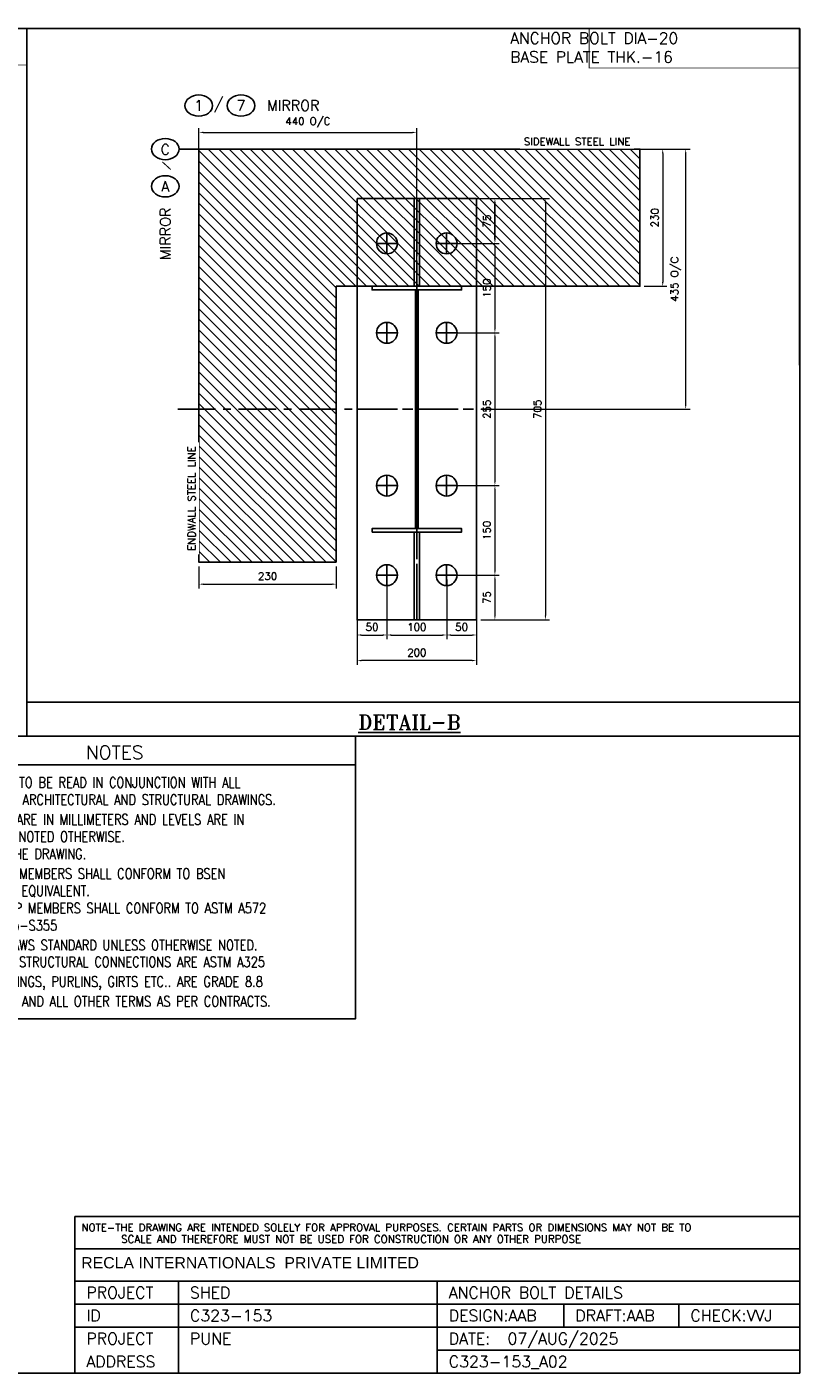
# Model space of a CAD drawing. Extents: x 1452 to 4639, y 1337 to 3593.
# Tile 3 of 3: x 3344 to 4639, y 1337 to 3593. Entities that reach past the tile are written whole.
import ezdxf
from ezdxf.enums import TextEntityAlignment as Align

# ---------------------------------------------------------------- set-up
doc = ezdxf.new("R2010")
doc.units = 0
doc.header["$MEASUREMENT"] = 0
doc.linetypes.add('CENTER', pattern=[5.08, 3.175, -0.635, 0.635, -0.635])
doc.linetypes.add('CONTIN', pattern=[0, 0, 0])
doc.layers.get('0').update_dxf_attribs({"linetype": 'CONTIN'})
doc.layers.get('Defpoints').update_dxf_attribs({"linetype": 'CONTINUOUS'})
for name, color, linetype in [('11', 4, 'CONTIN'), ('14', 7, 'CONTIN'), ('18', 5, 'CONTIN'), ('22', 7, 'CONTIN'), ('FRAMES', 1, 'CONTINUOUS'), ('Text', 4, 'CONTINUOUS'), ('Text_Romant', 3, 'CONTINUOUS')]:
    doc.layers.add(name, color=color, linetype=linetype)
doc.styles.add('ARIAL', font='ARIAL.TTF')
doc.styles.add('ROMANS', font='ROMANS')
doc.styles.add('ROMANT', font='romant.shx')
doc.styles.add('SIMPLEX', font='SIMPLEX')
doc.styles.add('T', font='simplex.shx', dxfattribs={"width": 0.8})
doc.dimstyles.new('LDK_5', dxfattribs={"dimscale": 7.142, "dimtxt": 1.75, "dimasz": 1, "dimexe": 1, "dimexo": 1, "dimgap": 1, "dimtad": 1, "dimdec": 0, "dimzin": 0, "dimdsep": 46, "dimtxsty": 'SIMPLEX', "dimcen": 1, "dimclrd": 6, "dimclre": 6, "dimclrt": 7, "dimadec": 0, "dimazin": 0, "dimtfac": 1, "dimtdec": 0, "dimtofl": 0, "dimtmove": 0, "dimatfit": 3, "dimfxl": 1, "dimtolj": 1, "dimtzin": 0, "dimlwd": 0, "dimlwe": 0, "dimarcsym": 1})

# ---------------------------------------------------------------- blocks, each defined once
blk = doc.blocks.new('*D420420420420420420420420420420420420420420420')
at = {"color": 6, "linetype": 'Continuous', "lineweight": 0}
for p, q in [((3632.3, 2688.7), (3632.3, 2651.9)), ((3862.3, 2688.7), (3862.3, 2651.9)), ((3639.4, 2659.1), (3855.1, 2659.1))]:
    blk.add_line(p, q, dxfattribs=at)
at = {"color": 6, "linetype": 'Continuous'}
for points in [[(3639.4, 2660.3), (3639.4, 2657.9), (3632.3, 2659.1)], [(3855.1, 2657.9), (3855.1, 2660.3), (3862.3, 2659.1)]]:
    blk.add_solid(points, dxfattribs=at)
at = {"layer": 'Defpoints', "color": 0, "linetype": 'Continuous'}
for p in [(3632.3, 2695.8), (3862.3, 2695.8), (3862.3, 2659.1)]:
    blk.add_point(p, dxfattribs=at)
at = {"color": 7, "linetype": 'Continuous', "insert": (3747.3, 2672.5), "char_height": 12.5, "attachment_point": 5, "style": 'SIMPLEX'}
blk.add_mtext('\\A1;230', dxfattribs=at)
blk = doc.blocks.new('*D423423423423423423423423423423423423423423423')
at = {"color": 6, "linetype": 'Continuous', "lineweight": 0}
for p, q in [((4378, 3388.3), (4416.3, 3388.3)), ((4409.2, 3381.2), (4409.2, 3165.4)), ((4378, 3158.3), (4416.3, 3158.3))]:
    blk.add_line(p, q, dxfattribs=at)
at = {"color": 6, "linetype": 'Continuous'}
for points in [[(4410.4, 3381.2), (4408, 3381.2), (4409.2, 3388.3)], [(4408, 3165.4), (4410.4, 3165.4), (4409.2, 3158.3)]]:
    blk.add_solid(points, dxfattribs=at)
at = {"layer": 'Defpoints', "color": 0, "linetype": 'Continuous'}
for p in [(4370.9, 3388.3), (4370.9, 3158.3), (4409.2, 3158.3)]:
    blk.add_point(p, dxfattribs=at)
at = {"color": 7, "linetype": 'Continuous', "insert": (4395.8, 3273.3), "char_height": 12.5, "attachment_point": 5, "rotation": 90, "style": 'SIMPLEX'}
blk.add_mtext('\\A1;230', dxfattribs=at)
blk = doc.blocks.new('*D506502502502502502502502502502502')
at = {"color": 6, "linetype": 'Continuous', "lineweight": 0}
for p, q in [((3632.3, 2702.9), (3632.3, 3423.5)), ((3639.4, 3416.3), (3990.1, 3416.3)), ((3997.3, 2702.9), (3997.3, 3423.5))]:
    blk.add_line(p, q, dxfattribs=at)
at = {"color": 6, "linetype": 'Continuous'}
for points in [[(3639.4, 3417.5), (3639.4, 3415.2), (3632.3, 3416.3)], [(3990.1, 3415.2), (3990.1, 3417.5), (3997.3, 3416.3)]]:
    blk.add_solid(points, dxfattribs=at)
at = {"layer": 'Defpoints', "color": 0, "linetype": 'Continuous'}
for p in [(3997.3, 3416.3), (3632.3, 2695.8), (3997.3, 2695.8)]:
    blk.add_point(p, dxfattribs=at)
at = {"color": 7, "linetype": 'Continuous', "insert": (3814.8, 3433), "char_height": 12.498, "attachment_point": 5, "style": 'SIMPLEX'}
blk.add_mtext('\\A1;440 O/C', dxfattribs=at)
blk = doc.blocks.new('CZJBF')
at = {"linetype": 'Continuous'}
for points in [[(66986.4, 40005.8), (67136.4, 40005.8), (67136.4, 39999.8), (66986.4, 39999.8)], [(67058.9, 39999.8), (67063.9, 39999.8), (67063.9, 39599.8), (67058.9, 39599.8)], [(66986.4, 39593.8), (67136.4, 39593.8), (67136.4, 39599.8), (66986.4, 39599.8)]]:
    blk.add_lwpolyline(points, close=True, dxfattribs=at)
blk = doc.blocks.new('BXDCH')
at = {"linetype": 'Continuous'}
for p, q in [((66050.5, 40031.7), (66050.5, 40051.7)), ((66040.5, 40041.7), (66060.5, 40041.7))]:
    blk.add_line(p, q, dxfattribs=at)
blk.add_circle((66050.5, 40041.7), 10, dxfattribs=at)
blk = doc.blocks.new('XVGIZD')
at = {"color": 8, "linetype": 'CENTER', "ltscale": 20}
for p, q in [((65784.1, 39422.5), (65784.1, 40128.5)), ((65684.1, 39775.5), (65884.1, 39775.5))]:
    blk.add_line(p, q, dxfattribs=at)
at = {"linetype": 'Continuous'}
blk.add_lwpolyline([(65684.1, 40128.5), (65884.1, 40128.5), (65884.1, 39422.5), (65684.1, 39422.5)], close=True, dxfattribs=at)
at = {"linetype": 'Continuous', "xscale": 1.75, "yscale": 1.75, "zscale": 1.75}
for p in [(-49854.3, -30019.5), (-49754.3, -30019.5), (-49854.3, -30169.5), (-49754.3, -30169.5), (-49854.3, -30425.5), (-49754.3, -30425.5), (-49854.3, -30575.5), (-49754.3, -30575.5)]:
    blk.add_blockref('BXDCH', p, dxfattribs=at)
at = {"linetype": 'Continuous'}
blk.add_blockref('CZJBF', (-1277.2, -24.3), dxfattribs=at)
blk = doc.blocks.new('*D543543543543543543543543543543')
at = {"color": 6, "linetype": 'Continuous', "lineweight": 0}
for p, q in [((4104.4, 3305.3), (4219.8, 3305.3)), ((4212.7, 3298.2), (4212.7, 2606.4)), ((4104.4, 2599.3), (4219.8, 2599.3))]:
    blk.add_line(p, q, dxfattribs=at)
at = {"color": 6, "linetype": 'Continuous'}
for points in [[(4213.9, 3298.2), (4211.5, 3298.2), (4212.7, 3305.3)], [(4211.5, 2606.4), (4213.9, 2606.4), (4212.7, 2599.3)]]:
    blk.add_solid(points, dxfattribs=at)
at = {"layer": 'Defpoints', "color": 0, "linetype": 'Continuous'}
for p in [(4097.3, 3305.3), (4097.3, 2599.3), (4212.7, 2599.3)]:
    blk.add_point(p, dxfattribs=at)
at = {"color": 7, "linetype": 'Continuous', "insert": (4199.3, 2952.3), "char_height": 12.5, "attachment_point": 5, "rotation": 90, "style": 'SIMPLEX'}
blk.add_mtext('\\A1;705', dxfattribs=at)
blk = doc.blocks.new('*D544544544544544544544544544544')
at = {"color": 6, "linetype": 'Continuous', "lineweight": 0}
for p, q in [((4063, 3305.3), (4135.2, 3305.3)), ((4128.1, 3298.2), (4128.1, 3237.4)), ((4054.4, 3230.3), (4135.2, 3230.3))]:
    blk.add_line(p, q, dxfattribs=at)
at = {"color": 6, "linetype": 'Continuous'}
for points in [[(4129.3, 3298.2), (4126.9, 3298.2), (4128.1, 3305.3)], [(4126.9, 3237.4), (4129.3, 3237.4), (4128.1, 3230.3)]]:
    blk.add_solid(points, dxfattribs=at)
at = {"layer": 'Defpoints', "color": 0, "linetype": 'Continuous'}
for p in [(4055.9, 3305.3), (4047.3, 3230.3), (4128.1, 3230.3)]:
    blk.add_point(p, dxfattribs=at)
at = {"color": 7, "linetype": 'Continuous', "insert": (4114.7, 3267.8), "char_height": 12.5, "attachment_point": 5, "rotation": 90, "style": 'SIMPLEX'}
blk.add_mtext('\\A1;75', dxfattribs=at)
blk = doc.blocks.new('*D545545545545545545545545545545')
at = {"color": 6, "linetype": 'Continuous', "lineweight": 0}
for p, q in [((4054.4, 3230.3), (4135.2, 3230.3)), ((4128.1, 3223.2), (4128.1, 3087.4)), ((4054.4, 3080.3), (4135.2, 3080.3))]:
    blk.add_line(p, q, dxfattribs=at)
at = {"color": 6, "linetype": 'Continuous'}
for points in [[(4129.3, 3223.2), (4126.9, 3223.2), (4128.1, 3230.3)], [(4126.9, 3087.4), (4129.3, 3087.4), (4128.1, 3080.3)]]:
    blk.add_solid(points, dxfattribs=at)
at = {"layer": 'Defpoints', "color": 0, "linetype": 'Continuous'}
for p in [(4047.3, 3230.3), (4047.3, 3080.3), (4128.1, 3080.3)]:
    blk.add_point(p, dxfattribs=at)
at = {"color": 7, "linetype": 'Continuous', "insert": (4114.7, 3155.3), "char_height": 12.5, "attachment_point": 5, "rotation": 90, "style": 'SIMPLEX'}
blk.add_mtext('\\A1;150', dxfattribs=at)
blk = doc.blocks.new('*D546546546546546546546546546546')
at = {"color": 6, "linetype": 'Continuous', "lineweight": 0}
for p, q in [((4054.4, 3080.3), (4135.2, 3080.3)), ((4128.1, 3073.2), (4128.1, 2831.4)), ((4054.4, 2824.3), (4135.2, 2824.3))]:
    blk.add_line(p, q, dxfattribs=at)
at = {"color": 6, "linetype": 'Continuous'}
for points in [[(4129.3, 3073.2), (4126.9, 3073.2), (4128.1, 3080.3)], [(4126.9, 2831.4), (4129.3, 2831.4), (4128.1, 2824.3)]]:
    blk.add_solid(points, dxfattribs=at)
at = {"layer": 'Defpoints', "color": 0, "linetype": 'Continuous'}
for p in [(4047.3, 3080.3), (4047.3, 2824.3), (4128.1, 2824.3)]:
    blk.add_point(p, dxfattribs=at)
at = {"color": 7, "linetype": 'Continuous', "insert": (4114.7, 2952.3), "char_height": 12.5, "attachment_point": 5, "rotation": 90, "style": 'SIMPLEX'}
blk.add_mtext('\\A1;255', dxfattribs=at)
blk = doc.blocks.new('*D547547547547547547547547547547')
at = {"color": 6, "linetype": 'Continuous', "lineweight": 0}
for p, q in [((4054.4, 2824.3), (4135.2, 2824.3)), ((4128.1, 2817.2), (4128.1, 2681.4)), ((4054.4, 2674.3), (4135.2, 2674.3))]:
    blk.add_line(p, q, dxfattribs=at)
at = {"color": 6, "linetype": 'Continuous'}
for points in [[(4129.3, 2817.2), (4126.9, 2817.2), (4128.1, 2824.3)], [(4126.9, 2681.4), (4129.3, 2681.4), (4128.1, 2674.3)]]:
    blk.add_solid(points, dxfattribs=at)
at = {"layer": 'Defpoints', "color": 0, "linetype": 'Continuous'}
for p in [(4047.3, 2824.3), (4047.3, 2674.3), (4128.1, 2674.3)]:
    blk.add_point(p, dxfattribs=at)
at = {"color": 7, "linetype": 'Continuous', "insert": (4114.7, 2749.3), "char_height": 12.5, "attachment_point": 5, "rotation": 90, "style": 'SIMPLEX'}
blk.add_mtext('\\A1;150', dxfattribs=at)
blk = doc.blocks.new('*D548548548548548548548548548548')
at = {"color": 6, "linetype": 'Continuous', "lineweight": 0}
for p, q in [((4081.3, 3305.3), (4135.2, 3305.3)), ((4128.1, 3237.4), (4128.1, 3298.2)), ((4054.4, 3230.3), (4135.2, 3230.3))]:
    blk.add_line(p, q, dxfattribs=at)
at = {"color": 6, "linetype": 'Continuous'}
for points in [[(4129.3, 3298.2), (4126.9, 3298.2), (4128.1, 3305.3)], [(4126.9, 3237.4), (4129.3, 3237.4), (4128.1, 3230.3)]]:
    blk.add_solid(points, dxfattribs=at)
at = {"layer": 'Defpoints', "color": 0, "linetype": 'Continuous'}
for p in [(4074.2, 3305.3), (4128.1, 3305.3), (4047.3, 3230.3)]:
    blk.add_point(p, dxfattribs=at)
at = {"color": 7, "linetype": 'Continuous', "insert": (4114.7, 3267.8), "char_height": 12.5, "attachment_point": 5, "rotation": 90, "style": 'SIMPLEX'}
blk.add_mtext('\\A1;75', dxfattribs=at)
blk = doc.blocks.new('*D549549549549549549549549549549')
at = {"color": 6, "linetype": 'Continuous', "lineweight": 0}
for p, q in [((3897.3, 2592.2), (3897.3, 2523.9)), ((4097.3, 2592.2), (4097.3, 2523.9)), ((4090.1, 2531), (3904.4, 2531))]:
    blk.add_line(p, q, dxfattribs=at)
at = {"color": 6, "linetype": 'Continuous'}
for points in [[(3904.4, 2532.2), (3904.4, 2529.8), (3897.3, 2531)], [(4090.1, 2529.8), (4090.1, 2532.2), (4097.3, 2531)]]:
    blk.add_solid(points, dxfattribs=at)
at = {"layer": 'Defpoints', "color": 0, "linetype": 'Continuous'}
for p in [(3897.3, 2599.3), (4097.3, 2599.3), (3897.3, 2531)]:
    blk.add_point(p, dxfattribs=at)
at = {"color": 7, "linetype": 'Continuous', "insert": (3997.3, 2544.4), "char_height": 12.5, "attachment_point": 5, "style": 'SIMPLEX'}
blk.add_mtext('\\A1;200', dxfattribs=at)
blk = doc.blocks.new('*D550550550550550550550550550550')
at = {"color": 6, "linetype": 'Continuous', "lineweight": 0}
for p, q in [((3897.3, 2667.2), (3897.3, 2566.8)), ((3947.3, 2667.2), (3947.3, 2566.8)), ((3904.4, 2573.9), (3940.1, 2573.9))]:
    blk.add_line(p, q, dxfattribs=at)
at = {"color": 6, "linetype": 'Continuous'}
for points in [[(3904.4, 2575.1), (3904.4, 2572.7), (3897.3, 2573.9)], [(3940.1, 2572.7), (3940.1, 2575.1), (3947.3, 2573.9)]]:
    blk.add_solid(points, dxfattribs=at)
at = {"layer": 'Defpoints', "color": 0, "linetype": 'Continuous'}
for p in [(3897.3, 2674.3), (3947.3, 2674.3), (3947.3, 2573.9)]:
    blk.add_point(p, dxfattribs=at)
at = {"color": 7, "linetype": 'Continuous', "insert": (3922.3, 2587.3), "char_height": 12.5, "attachment_point": 5, "style": 'SIMPLEX'}
blk.add_mtext('\\A1;50', dxfattribs=at)
blk = doc.blocks.new('*D551551551551551551551551551551')
at = {"color": 6, "linetype": 'Continuous', "lineweight": 0}
for p, q in [((3947.3, 2667.2), (3947.3, 2566.8)), ((4047.3, 2667.2), (4047.3, 2566.8)), ((3954.4, 2573.9), (4040.1, 2573.9))]:
    blk.add_line(p, q, dxfattribs=at)
at = {"color": 6, "linetype": 'Continuous'}
for points in [[(3954.4, 2575.1), (3954.4, 2572.7), (3947.3, 2573.9)], [(4040.1, 2572.7), (4040.1, 2575.1), (4047.3, 2573.9)]]:
    blk.add_solid(points, dxfattribs=at)
at = {"layer": 'Defpoints', "color": 0, "linetype": 'Continuous'}
for p in [(3947.3, 2674.3), (4047.3, 2674.3), (4047.3, 2573.9)]:
    blk.add_point(p, dxfattribs=at)
at = {"color": 7, "linetype": 'Continuous', "insert": (3997.3, 2587.3), "char_height": 12.5, "attachment_point": 5, "style": 'SIMPLEX'}
blk.add_mtext('\\A1;100', dxfattribs=at)
blk = doc.blocks.new('*D552552552552552552552552552552')
at = {"color": 6, "linetype": 'Continuous', "lineweight": 0}
for p, q in [((4047.3, 2667.2), (4047.3, 2566.8)), ((4097.3, 2667.2), (4097.3, 2566.8)), ((4054.4, 2573.9), (4090.1, 2573.9))]:
    blk.add_line(p, q, dxfattribs=at)
at = {"color": 6, "linetype": 'Continuous'}
for points in [[(4054.4, 2575.1), (4054.4, 2572.7), (4047.3, 2573.9)], [(4090.1, 2572.7), (4090.1, 2575.1), (4097.3, 2573.9)]]:
    blk.add_solid(points, dxfattribs=at)
at = {"layer": 'Defpoints', "color": 0, "linetype": 'Continuous'}
for p in [(4047.3, 2674.3), (4097.3, 2674.3), (4097.3, 2573.9)]:
    blk.add_point(p, dxfattribs=at)
at = {"color": 7, "linetype": 'Continuous', "insert": (4072.3, 2587.3), "char_height": 12.5, "attachment_point": 5, "style": 'SIMPLEX'}
blk.add_mtext('\\A1;50', dxfattribs=at)
blk = doc.blocks.new('*D553553553553553553553553553553')
at = {"color": 6, "linetype": 'Continuous', "lineweight": 0}
for p, q in [((4120.9, 2674.3), (4120.9, 2674.3)), ((4128.1, 2667.2), (4128.1, 2606.4)), ((4120.9, 2599.3), (4120.9, 2599.3))]:
    blk.add_line(p, q, dxfattribs=at)
at = {"color": 6, "linetype": 'Continuous'}
for points in [[(4129.3, 2667.2), (4126.9, 2667.2), (4128.1, 2674.3)], [(4126.9, 2606.4), (4129.3, 2606.4), (4128.1, 2599.3)]]:
    blk.add_solid(points, dxfattribs=at)
at = {"layer": 'Defpoints', "color": 0, "linetype": 'Continuous'}
for p in [(4128.1, 2674.3), (4128.1, 2599.3), (4128.1, 2599.3)]:
    blk.add_point(p, dxfattribs=at)
at = {"color": 7, "linetype": 'Continuous', "insert": (4114.7, 2636.8), "char_height": 12.5, "attachment_point": 5, "rotation": 90, "style": 'SIMPLEX'}
blk.add_mtext('\\A1;75', dxfattribs=at)
blk = doc.blocks.new('*D554554554554554554554554554554')
at = {"color": 6, "linetype": 'Continuous', "lineweight": 0}
for p, q in [((4104.4, 3388.3), (4454.9, 3388.3)), ((4447.7, 2959.4), (4447.7, 3381.2)), ((4104.4, 2952.3), (4454.9, 2952.3))]:
    blk.add_line(p, q, dxfattribs=at)
at = {"color": 6, "linetype": 'Continuous'}
for points in [[(4448.9, 3381.2), (4446.5, 3381.2), (4447.7, 3388.3)], [(4446.5, 2959.4), (4448.9, 2959.4), (4447.7, 2952.3)]]:
    blk.add_solid(points, dxfattribs=at)
at = {"layer": 'Defpoints', "color": 0, "linetype": 'Continuous'}
for p in [(4097.3, 3388.3), (4447.7, 3388.3), (4097.3, 2952.3)]:
    blk.add_point(p, dxfattribs=at)
at = {"color": 7, "linetype": 'Continuous', "insert": (4431, 3170.3), "char_height": 12.498, "attachment_point": 5, "rotation": 90, "style": 'SIMPLEX'}
blk.add_mtext('\\A1;435 O/C', dxfattribs=at)
blk = doc.blocks.new('GHO')
at = {"color": 1, "linetype": 'ByBlock', "lineweight": -2}
for p, q in [((72052.3, 36331.3), (72052.3, 36379.8)), ((72052.3, 36331.4), (72052.3, 35906.1))]:
    blk.add_line(p, q, dxfattribs=at)
at = {"color": 1, "linetype": 'Continuous'}
blk.add_line((72052.3, 36331.4), (71285.6, 36331.3), dxfattribs=at)
blk.add_lwpolyline([(71285.8, 35906.1), (72052.3, 35906.1), (72052.3, 36379.8), (71285.8, 36379.8)], close=True, dxfattribs=at)
at = {"layer": '18', "color": 1, "style": 'SIMPLEX'}
blk.add_text('NOTES', height=22.73, dxfattribs=at).set_placement((71648.9, 36352.3), align=Align.MIDDLE)
at = {"layer": 'Text', "color": 4, "lineweight": 13, "style": 'T', "width": 0.8}
for s, p in [('1. THIS DRAWING IS TO BE READ IN CONJUNCTION WITH ALL', (71295.1, 36293.3)), ('OTHER RELEVANT ARCHITECTURAL AND STRUCTURAL DRAWINGS.', (71325.3, 36264.4)), ('2. ALL DIMENSIONS ARE IN MILLIMETERS AND LEVELS ARE IN', (71295.1, 36231.3)), ('METERS UNLESS NOTED OTHERWISE.', (71325.3, 36202.4)), ('3. DO NOT SCALE THE DRAWING.', (71295.5, 36173.5)), ('4. ALL HOT ROLLED MEMBERS SHALL CONFORM TO BSEN ', (71295.1, 36140.5)), ('10025-S275 OR EQUIVALENT.', (71324.2, 36111.6)), ('5. ALL THE BUILT UP MEMBERS SHALL CONFORM TO ASTM A572', (71295.9, 36082.7)), (' OR BSEN 10025-S355', (71325.3, 36053.8)), ('6. ALL WELDS ARE AWS STANDARD UNLESS OTHERWISE NOTED.', (71295.1, 36020.7)), ('7. BOLTS FOR MAIN STRUCTURAL CONNECTIONS ARE ASTM A325', (71295.1, 35992.5)), ('8. BOLTS FOR BRACINGS, PURLINS, GIRTS ETC.. ARE GRADE 8.8', (71295.1, 35959.5)), ('9. PAINTING SYSTEM AND ALL OTHER TERMS AS PER CONTRACTS.', (71295.1, 35926.4))]:
    blk.add_text(s, height=17.486, dxfattribs=at).set_placement(p)

msp = doc.modelspace()

# ---------------------------------------------------------------- hatches: boundary and pattern name
at = {"linetype": 'Continuous'}
h = msp.add_hatch(dxfattribs=at)
h.set_pattern_fill('ANSI31', color=256, scale=100)
h.set_pattern_definition([(315, (-628.217, 29938.028), (-8.838835, -8.838835), [])])
h.paths.add_polyline_path([(3862.3, 2695.8), (3862.3, 3158.3), (4370.9, 3158.3), (4370.9, 3388.3), (3632.3, 3388.3), (3632.3, 2695.8)])

# ---------------------------------------------------------------- linework, layer by layer
msp.add_line((3632.3, 3388.3), (3599, 3388.3), dxfattribs=at)
at = {"color": 8, "linetype": 'CENTER', "ltscale": 20}
for p, q in [((3997.3, 3302.8), (3997.3, 2620.6)), ((3596.8, 2952.3), (4122.3, 2952.3))]:
    msp.add_line(p, q, dxfattribs=at)
at = {"color": 1}
msp.add_line((3997.3, 2602.8), (3997.3, 2620.6), dxfattribs=at)
for p, q in [((3424.5, 1491), (4638.7, 1491)), ((3424.5, 1491), (4638.7, 1491)), ((3424.5, 1336.8), (3424.5, 1491)), ((3597.9, 1336.8), (3597.9, 1491)), ((4031.6, 1336.8), (4031.6, 1491)), ((3424.5, 1452.5), (4638.7, 1452.5)), ((4243.6, 1452.5), (4243.6, 1413.9)), ((4436.3, 1452.5), (4436.3, 1413.9)), ((3424.5, 1413.9), (4638.7, 1413.9)), ((4031.6, 1375.4), (4638.7, 1375.4))]:
    msp.add_line(p, q)
at = {"color": 1, "linetype": 'Continuous'}
for points in [[(2325.7, 3590.4), (3344.2, 3590.4), (3344.2, 2404.4), (2325.6, 2404.4)], [(3344.2, 3590.4), (4638.6, 3590.4), (4638.7, 2461.3), (3344.2, 2461.3)], [(3424.5, 1599), (4638.7, 1599), (4638.7, 1545), (3424.5, 1545)]]:
    msp.add_lwpolyline(points, close=True, dxfattribs=at)
at = {"color": 8, "linetype": 'Continuous'}
msp.add_lwpolyline([(3862.3, 2695.8), (3862.3, 3158.3), (4370.9, 3158.3), (4370.9, 3388.3), (3632.3, 3388.3), (3632.3, 2695.8)], close=True, dxfattribs=at)
at = {"linetype": 'Continuous'}
for points in [[(3993.1, 3305.3), (4001.5, 3305.3), (4001.5, 3158.3), (3993.1, 3158.3)], [(3993.1, 2746.3), (4001.5, 2746.3), (4001.5, 2599.3), (3993.1, 2599.3)], [(3424.5, 1545), (4638.7, 1545), (4638.7, 1491), (3424.5, 1491)]]:
    msp.add_lwpolyline(points, close=True, dxfattribs=at)
at = {"color": 1}
for centre in [(3632, 3461.3), (3702.7, 3461.3), (3575.9, 3388.3), (3575.9, 3325.9)]:
    msp.add_ellipse(centre, major_axis=(-23.1, 0), ratio=0.769231, dxfattribs=at)
at = {"layer": '22'}
for p, q in [((4638.7, 1336.8), (4638.7, 3590.4)), ((1451.8, 1336.8), (4638.7, 1336.8))]:
    msp.add_line(p, q, dxfattribs=at)
at = {"layer": 'FRAMES', "color": 240, "lineweight": -3, "const_width": 1.17}
msp.add_lwpolyline([(3344.2, 3529.1), (3344.2, 3590.4), (3017.8, 3590.4), (3017.8, 3529.1)], close=True, dxfattribs=at)

# ---------------------------------------------------------------- block references
at = {"linetype": 'Continuous'}
for name, p in [('XVGIZD', (-61786.9, -36823.2)), ('GHO', (-68157.7, -33975.3))]:
    msp.add_blockref(name, p, dxfattribs=at)

# ---------------------------------------------------------------- texts
at = {"color": 4, "char_height": 17.5, "width": 27.26, "attachment_point": 5, "style": 'ROMANS'}
for s, insert in [('\\A1;\\Fromant.shx|c0;\\C3;1', (3632, 3461.3)), ('\\A1;\\Fromant.shx|c0;\\C3;/', (3665.1, 3461.3)), ('\\A1;\\Fromant.shx|c0;\\C3;7', (3702.7, 3461.3)), ('\\A1;\\Fromant.shx|c0;\\C3;MIRROR', (3790.2, 3461.3)), ('\\A1;\\Fromant.shx|c0;\\C3;C', (3575.9, 3387.8)), ('\\A1;\\Fromant.shx|c0;\\C3;A', (3575.9, 3325.9))]:
    msp.add_mtext(s, dxfattribs=dict(at, insert=insert))
at = {"color": 4, "insert": (3578.3, 3360.1), "char_height": 17.5, "attachment_point": 5, "rotation": 33.5978, "style": 'ROMANT'}
msp.add_mtext('\\A1;\\Fic-romant.shx|c1;\\C3;\\\\', dxfattribs=at)
at = {"color": 4, "insert": (3575.9, 3246.5), "char_height": 17.5, "width": 27.26, "attachment_point": 5, "rotation": 90, "style": 'ROMANS'}
msp.add_mtext('\\A1;\\Fromant.shx|c0;\\C3;MIRROR', dxfattribs=at)
at = {"layer": '11', "color": 1, "style": 'SIMPLEX'}
for s, height, p in [('NOTE-THE DRAWING ARE INTENDED SOLELY FOR APPROVAL PURPOSES. CERTAIN PARTS OR DIMENSIONS MAY NOT BE TO', 12.5686, (3435.5, 1574.6)), ('SCALE AND THEREFORE MUST NOT BE USED FOR CONSTRUCTION OR ANY OTHER PURPOSE ', 12.569, (3502, 1555.2))]:
    msp.add_text(s, height=height, dxfattribs=at).set_placement(p)
at = {"layer": '14', "style": 'SIMPLEX'}
for s, height, p in [('PROJECT', 19.27, (3443.7, 1462.1)), ('SHED', 19.27, (3617.2, 1462.1)), ('ANCHOR BOLT DETAILS', 19.273, (4050.8, 1462.1)), ('ID', 19.27, (3443.7, 1423.6)), ('C323-153', 19.27, (3617.2, 1423.6)), ('DESIGN:AAB', 19.27, (4050.8, 1423.6)), ('DRAFT:AAB', 19.27, (4262.8, 1423.6)), ('CHECK:VVJ', 19.27, (4455.6, 1423.6)), ('PROJECT', 19.27, (3443.7, 1385)), ('PUNE', 19.27, (3617.2, 1385)), ('DATE:', 19.27, (4050.8, 1385)), ('07/AUG/2025', 19.273, (4149.1, 1385)), ('ADDRESS', 19.27, (3443.7, 1346.5)), ('C323-153_A02', 19.273, (4050.8, 1346.5))]:
    msp.add_text(s, height=height, dxfattribs=at).set_placement(p)
at = {"layer": 'Text', "color": 0, "lineweight": -3, "style": 'ARIAL'}
msp.add_text('RECLA INTERNATIONALS  PRIVATE LIMITED', height=18.982, dxfattribs=at).set_placement((3435.1, 1512.3))

# ---------------------------------------------------------------- dimensions: what is measured, and where the dimension line sits
at = {"linetype": 'Continuous'}
dim = msp.add_linear_dim(base=(3997.3, 3416.3), p1=(3632.3, 2695.8), p2=(3997.3, 2695.8), text='440 O/C', dimstyle='LDK_5', override={"dimtxsty": 'SIMPLEX'}, dxfattribs=at)
dim.commit()
dim.dimension.update_dxf_attribs({"geometry": '*D506502502502502502502502502502502', "text_midpoint": (3814.8, 3416.3), "dimtype": 160})
for base, p1, p2, angle, picture, middle in [((4409.2, 3158.3), (4370.9, 3388.3), (4370.9, 3158.3), 270, '*D423423423423423423423423423423423423423423423', (4395.8, 3273.3)), ((4128.1, 3230.3), (4055.9, 3305.3), (4047.3, 3230.3), 90, '*D544544544544544544544544544544', (4114.7, 3267.8)), ((4128.1, 2599.3), (4128.1, 2674.3), (4128.1, 2599.3), 90, '*D553553553553553553553553553553', (4114.7, 2636.8))]:
    dim = msp.add_linear_dim(base=base, p1=p1, p2=p2, angle=angle, dimstyle='LDK_5', dxfattribs=at)
    dim.commit()
    dim.dimension.update_dxf_attribs({"geometry": picture, "text_midpoint": middle})
for base, p1, p2, angle, picture, middle in [((4128.1, 3305.3), (4047.3, 3230.3), (4074.2, 3305.3), 270, '*D548548548548548548548548548548', (4114.7, 3267.8)), ((4128.1, 3080.3), (4047.3, 3230.3), (4047.3, 3080.3), 90, '*D545545545545545545545545545545', (4114.7, 3155.3)), ((4128.1, 2674.3), (4047.3, 2824.3), (4047.3, 2674.3), 90, '*D547547547547547547547547547547', (4114.7, 2749.3))]:
    dim = msp.add_linear_dim(base=base, p1=p1, p2=p2, angle=angle, dimstyle='LDK_5', override={"dimtmove": 1}, dxfattribs=at)
    dim.commit()
    dim.dimension.update_dxf_attribs({"geometry": picture, "text_midpoint": middle})
dim = msp.add_linear_dim(base=(4212.7, 2599.3), p1=(4097.3, 3305.3), p2=(4097.3, 2599.3), angle=90, text='705', dimstyle='LDK_5', override={"dimtxsty": 'SIMPLEX'}, dxfattribs=at)
dim.commit()
dim.dimension.update_dxf_attribs({"geometry": '*D543543543543543543543543543543', "text_midpoint": (4212.7, 2952.3), "dimtype": 160})
dim = msp.add_linear_dim(base=(4128.1, 2824.3), p1=(4047.3, 3080.3), p2=(4047.3, 2824.3), angle=90, text='255', dimstyle='LDK_5', override={"dimtxsty": 'SIMPLEX', "dimtmove": 1}, dxfattribs=at)
dim.commit()
dim.dimension.update_dxf_attribs({"geometry": '*D546546546546546546546546546546', "text_midpoint": (4114.7, 2952.3)})
for base, p1, p2, picture, middle in [((3862.3, 2659.1), (3632.3, 2695.8), (3862.3, 2695.8), '*D420420420420420420420420420420420420420420420', (3747.3, 2659.1)), ((3897.3, 2531), (4097.3, 2599.3), (3897.3, 2599.3), '*D549549549549549549549549549549', (3997.3, 2531))]:
    dim = msp.add_linear_dim(base=base, p1=p1, p2=p2, dimstyle='LDK_5', dxfattribs=at)
    dim.commit()
    dim.dimension.update_dxf_attribs({"geometry": picture, "text_midpoint": middle, "dimtype": 160})
dim = msp.add_linear_dim(base=(3947.3, 2573.9), p1=(3897.3, 2674.3), p2=(3947.3, 2674.3), dimstyle='LDK_5', dxfattribs=at)
dim.commit()
dim.dimension.update_dxf_attribs({"geometry": '*D550550550550550550550550550550', "text_midpoint": (3922.3, 2587.3)})
for base, p1, p2, picture, middle in [((4047.3, 2573.9), (3947.3, 2674.3), (4047.3, 2674.3), '*D551551551551551551551551551551', (3997.3, 2587.3)), ((4097.3, 2573.9), (4047.3, 2674.3), (4097.3, 2674.3), '*D552552552552552552552552552552', (4072.3, 2587.3))]:
    dim = msp.add_linear_dim(base=base, p1=p1, p2=p2, dimstyle='LDK_5', override={"dimtmove": 1}, dxfattribs=at)
    dim.commit()
    dim.dimension.update_dxf_attribs({"geometry": picture, "text_midpoint": middle})

# ---------------------------------------------------------------- next in the draw order: texts
at = {"color": 3, "insert": (4294.4, 3558.4), "char_height": 18.908, "attachment_point": 5, "style": 'ROMANT', "bg_fill": 2}
msp.add_mtext('\\pxql;\\A1;ANCHOR BOLT DIA-20\\PBASE PLATE THK.-16', dxfattribs=at)
at = {"color": 100, "insert": (4265.8, 3400.9), "char_height": 12.5, "attachment_point": 5, "style": 'ROMANT', "bg_fill": 2}
msp.add_mtext('\\A1;SIDEWALL STEEL LINE', dxfattribs=at)
at = {"color": 100, "insert": (3620, 2802.8), "char_height": 12.5, "attachment_point": 5, "rotation": 90, "style": 'ROMANT', "bg_fill": 2}
msp.add_mtext('\\A1;ENDWALL STEEL LINE', dxfattribs=at)
at = {"layer": 'Text_Romant', "insert": (3984.9, 2427.8), "char_height": 25, "width": 127.5, "attachment_point": 5, "style": 'ROMANT', "bg_fill": 2}
msp.add_mtext('\\pxqc;{\\LDETAIL-B}', dxfattribs=at)

# ---------------------------------------------------------------- next in the draw order: linework, layer by layer
at = {"color": 1, "linetype": 'Continuous'}
msp.add_lwpolyline([(3344.2, 2404.4), (4638.7, 2404.4), (4638.7, 2461.3), (3344.2, 2461.3)], close=True, dxfattribs=at)
at = {"layer": '22'}
msp.add_line((4638.7, 3590.4), (1451.8, 3590.4), dxfattribs=at)
at = {"layer": 'FRAMES', "color": 240, "lineweight": -3, "const_width": 1.26}
msp.add_lwpolyline([(4638.6, 3524.1), (4638.6, 3590.4), (4286, 3590.4), (4286, 3524.1)], close=True, dxfattribs=at)

# ---------------------------------------------------------------- next in the draw order: dimensions: what is measured, and where the dimension line sits
at = {"linetype": 'Continuous'}
dim = msp.add_linear_dim(base=(4447.7, 3388.3), p1=(4097.3, 2952.3), p2=(4097.3, 3388.3), angle=90, text='435 O/C', dimstyle='LDK_5', override={"dimtxsty": 'SIMPLEX'}, dxfattribs=at)
dim.commit()
dim.dimension.update_dxf_attribs({"geometry": '*D554554554554554554554554554554', "text_midpoint": (4447.7, 3170.3), "dimtype": 160})

doc.saveas('drawing.dxf')
